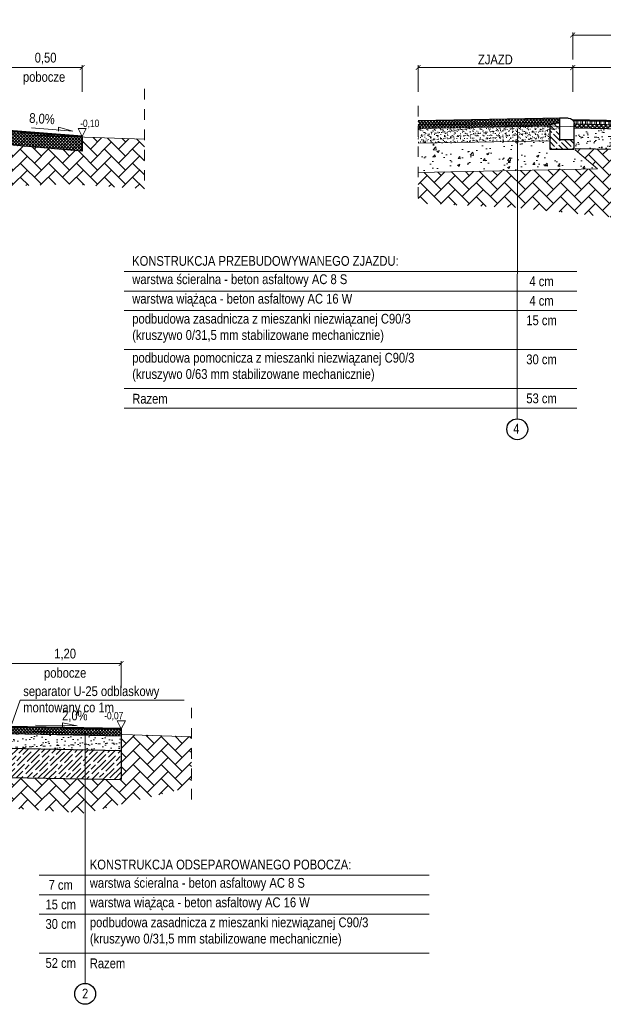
# Model space of a CAD drawing. Extents: x -12 to 1660, y -1442 to 174.
# Tile 3 of 4: x 847 to 853, y -737 to -727. Entities that reach past the tile are written whole.
import ezdxf

# ---------------------------------------------------------------- set-up
doc = ezdxf.new("R2010")
doc.units = 0
doc.header["$LTSCALE"] = 0.3
doc.linetypes.add('ACAD_ISO02W100', pattern=[15, 12, -3])
doc.layers.get('0').update_dxf_attribs({"lineweight": 9})
for name, color, linetype, lineweight in [('0 P opisy', 7, 'Continuous', 20), ('1 elementy prefabrykowane KRESKOWANIE', 150, 'Continuous', 9), ('1 elementy prefabrykowane LINIE', 150, 'Continuous', 25), ('1 krawężnik bet.15 obniżony', 32, 'Continuous', 20), ('D_hatch', 8, 'Continuous', 9), ('D_konstrukcja', 1, 'Continuous', 20), ('D_nawierzchnia', 1, 'Continuous', 30), ('D_szczegół', 1, 'Continuous', 20), ('eTROJKACIKI', 7, 'Continuous', 9), ('istn. teren', 252, 'Continuous', 18), ('PP_teren', 252, 'Continuous', 15), ('proj. cięka', 1, 'Continuous', 25), ('proj.gruba', 1, 'Continuous', 50), ('WYMIARY', 7, 'Continuous', 9)]:
    doc.layers.add(name, color=color, linetype=linetype, lineweight=lineweight)
doc.layers.add('MX SZCZEGÓŁY WYMIAROWANIW', color=7, linetype='Continuous')
doc.styles.get("Standard").update_dxf_attribs({"font": 'arial.ttf'})
doc.styles.add('TECHNICZNY', font='txt')
doc.dimstyles.new('ISO-25', dxfattribs={"dimscale": 0.05, "dimtxt": 2, "dimasz": 1, "dimexe": 0.5, "dimexo": 2, "dimtad": 1, "dimzin": 1, "dimtxsty": 'TECHNICZNY', "dimblk": 'ARCHTICK', "dimcen": 2.5, "dimclrd": 256, "dimclre": 256, "dimadec": 0, "dimazin": 0, "dimtfac": 1, "dimtmove": 0, "dimatfit": 3, "dimfxl": 5, "dimfxlon": 1, "dimlwd": -1, "dimlwe": -1, "dimarcsym": 0})
doc.dimstyles.new('Wysokości (- minus)', dxfattribs={"dimscale": 0.05, "dimtxt": 1.5, "dimasz": 1, "dimexe": 0.5, "dimexo": 6, "dimgap": 0.25, "dimtad": 1, "dimtih": 1, "dimtoh": 1, "dimzin": 1, "dimtxsty": 'TECHNICZNY', "dimblk": 'OBLIQUE', "dimcen": 2.5, "dimse1": 1, "dimse2": 1, "dimsd1": 1, "dimsd2": 1, "dimadec": 0, "dimazin": 0, "dimtfac": 1, "dimtmove": 2, "dimatfit": 3, "dimldrblk": 'NONE', "dimfxl": 0.5, "dimarcsym": 0})

# ---------------------------------------------------------------- blocks, each defined once
blk = doc.blocks.new('_ArchTick')
at = {"color": 0, "linetype": 'ByBlock', "const_width": 0.15}
blk.add_lwpolyline([(-0.5, -0.5), (0.5, 0.5)], dxfattribs=at)
blk = doc.blocks.new('*D480')
at = {"layer": 'Defpoints', "color": 0}
for p in [(848.339, -733.321), (847.189, -733.934), (848.339, -734.394)]:
    blk.add_point(p, dxfattribs=at)
at = {"layer": 'WYMIARY'}
for p, q in [((847.189, -733.571), (847.189, -733.296)), ((847.189, -733.321), (848.339, -733.321)), ((848.339, -733.571), (848.339, -733.296))]:
    blk.add_line(p, q, dxfattribs=at)
at = {"layer": 'WYMIARY', "xscale": 0.05, "yscale": 0.05, "zscale": 0.05}
for p, rotation in [((847.189, -733.321), 180.0001729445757), ((848.339, -733.321), 0.0001729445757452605)]:
    blk.add_blockref('_ArchTick', p, dxfattribs=dict(at, rotation=rotation))
at = {"layer": 'WYMIARY', "color": 0, "insert": (847.764, -733.229), "char_height": 0.1, "attachment_point": 5, "rotation": 0.0002, "style": 'TECHNICZNY'}
blk.add_mtext('1,20', dxfattribs=at)
blk = doc.blocks.new('*D484')
at = {"layer": 'Defpoints', "color": 0}
for p in [(844.439, -733.914), (848.339, -733.992), (848.451, -733.992)]:
    blk.add_point(p, dxfattribs=at)
at = {"layer": 'WYMIARY', "color": 0, "insert": (848.262, -733.863), "char_height": 0.075, "attachment_point": 5, "style": 'TECHNICZNY'}
blk.add_mtext('-0,07', dxfattribs=at)
blk = doc.blocks.new('_None')
blk = doc.blocks.new('_Oblique')
at = {"color": 0, "lineweight": -2}
blk.add_line((-0.5, -0.5), (0.5, 0.5), dxfattribs=at)
blk = doc.blocks.new('*D491')
at = {"layer": 'Defpoints', "color": 0}
for p in [(847.939, -727.212), (847.189, -727.825), (847.939, -728.071)]:
    blk.add_point(p, dxfattribs=at)
at = {"layer": 'WYMIARY'}
for p, q in [((847.189, -727.462), (847.189, -727.187)), ((847.189, -727.212), (847.939, -727.212)), ((847.939, -727.462), (847.939, -727.187))]:
    blk.add_line(p, q, dxfattribs=at)
at = {"layer": 'WYMIARY', "xscale": 0.05, "yscale": 0.05, "zscale": 0.05}
for p, rotation in [((847.189, -727.212), 180.0001729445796), ((847.939, -727.212), 0.0001729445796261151)]:
    blk.add_blockref('_ArchTick', p, dxfattribs=dict(at, rotation=rotation))
at = {"layer": 'WYMIARY', "color": 0, "insert": (847.564, -727.12), "char_height": 0.1, "attachment_point": 5, "rotation": 0.0002, "style": 'TECHNICZNY'}
blk.add_mtext('0,50', dxfattribs=at)
blk = doc.blocks.new('*D495')
at = {"layer": 'Defpoints', "color": 0}
for p in [(844.439, -727.805), (847.828, -727.92), (847.939, -727.92)]:
    blk.add_point(p, dxfattribs=at)
at = {"layer": 'eTROJKACIKI', "color": 0, "insert": (848.016, -727.791), "char_height": 0.075, "attachment_point": 5, "style": 'TECHNICZNY'}
blk.add_mtext('-0,10', dxfattribs=at)
blk = doc.blocks.new('*U485')
at = {"layer": 'WYMIARY', "linetype": 'Continuous'}
for p, q in [((-0.215, 0.032), (-0.069, 0.071)), ((0.209, 0.066), (-0.215, 0.032)), ((-0.069, 0.071), (-0.067, 0.03))]:
    blk.add_line(p, q, dxfattribs=at)
at = {"linetype": 'Continuous', "style": 'TECHNICZNY'}
blk.add_attdef('2,0%', (-0.066, 0.099), '', height=0.1, rotation=3.4279, dxfattribs=at)
blk = doc.blocks.new('*U22')
at = {"layer": 'WYMIARY', "linetype": 'Continuous'}
for p, q in [((-0.213, 0.045), (-0.065, 0.075)), ((0.213, 0.053), (-0.213, 0.045)), ((-0.065, 0.075), (-0.065, 0.034))]:
    blk.add_line(p, q, dxfattribs=at)
at = {"linetype": 'Continuous', "style": 'TECHNICZNY'}
blk.add_attdef('2,0%', (-0.06, 0.103), '', height=0.1, rotation=359.9998, dxfattribs=at)
blk = doc.blocks.new('*D496')
at = {"layer": 'Defpoints', "color": 0}
for p in [(852.964, -727.212), (855.714, -727.81), (852.964, -727.86)]:
    blk.add_point(p, dxfattribs=at)
at = {"layer": 'WYMIARY'}
for p, q in [((852.964, -727.462), (852.964, -727.187)), ((855.714, -727.212), (852.964, -727.212)), ((855.714, -727.462), (855.714, -727.187))]:
    blk.add_line(p, q, dxfattribs=at)
at = {"layer": 'WYMIARY', "xscale": 0.05, "yscale": 0.05, "zscale": 0.05, "rotation": 180}
blk.add_blockref('_ArchTick', (852.964, -727.212), dxfattribs=at)
at = {"layer": 'WYMIARY', "xscale": 0.05, "yscale": 0.05, "zscale": 0.05}
blk.add_blockref('_ArchTick', (855.714, -727.212), dxfattribs=at)
at = {"layer": 'WYMIARY', "color": 0, "insert": (854.339, -727.12), "char_height": 0.1, "attachment_point": 5, "style": 'TECHNICZNY'}
blk.add_mtext('2,25', dxfattribs=at)
blk = doc.blocks.new('*D499')
at = {"layer": 'Defpoints', "color": 0}
for p in [(858.464, -726.879), (852.964, -727.86), (858.464, -727.86)]:
    blk.add_point(p, dxfattribs=at)
at = {"layer": 'WYMIARY'}
for p, q in [((852.964, -727.129), (852.964, -726.854)), ((852.964, -726.879), (858.464, -726.879)), ((858.464, -727.129), (858.464, -726.854))]:
    blk.add_line(p, q, dxfattribs=at)
at = {"layer": 'WYMIARY', "xscale": 0.05, "yscale": 0.05, "zscale": 0.05, "rotation": 180}
blk.add_blockref('_ArchTick', (852.964, -726.879), dxfattribs=at)
at = {"layer": 'WYMIARY', "xscale": 0.05, "yscale": 0.05, "zscale": 0.05}
blk.add_blockref('_ArchTick', (858.464, -726.879), dxfattribs=at)
at = {"layer": 'WYMIARY', "color": 0, "insert": (855.714, -726.787), "char_height": 0.1, "attachment_point": 5, "style": 'TECHNICZNY'}
blk.add_mtext('4,50', dxfattribs=at)
blk = doc.blocks.new('*D503')
at = {"layer": 'Defpoints', "color": 0}
for p in [(852.964, -727.212), (851.381, -727.8), (852.964, -728.111)]:
    blk.add_point(p, dxfattribs=at)
at = {"layer": 'WYMIARY'}
for p, q in [((851.381, -727.462), (851.381, -727.187)), ((851.381, -727.212), (852.964, -727.212)), ((852.964, -727.462), (852.964, -727.187))]:
    blk.add_line(p, q, dxfattribs=at)
at = {"layer": 'WYMIARY', "xscale": 0.05, "yscale": 0.05, "zscale": 0.05, "rotation": 180}
blk.add_blockref('_ArchTick', (851.381, -727.212), dxfattribs=at)
at = {"layer": 'WYMIARY', "xscale": 0.05, "yscale": 0.05, "zscale": 0.05}
blk.add_blockref('_ArchTick', (852.964, -727.212), dxfattribs=at)
at = {"layer": 'WYMIARY', "color": 0, "insert": (852.172, -727.13), "char_height": 0.1, "attachment_point": 5, "style": 'TECHNICZNY'}
blk.add_mtext('ZJAZD', dxfattribs=at)
blk = doc.blocks.new('krawężnik najazdowy')
at = {"layer": '1 elementy prefabrykowane KRESKOWANIE'}
h = blk.add_hatch(dxfattribs=at)
h.set_pattern_fill('ACAD_ISO02W100', color=150, scale=0.008, angle=45, style=0)
h.set_pattern_definition([(135, (-0.13, 0.04988), (-0.0282843, -0.0282843), [0.096, -0.024])])
h.paths.add_polyline_path([(0.32, -0.15), (0.32, 0.1), (0.07, 0.1), (0.05, 0), (0.22, 0), (0.22, -0.15)])
at = {"layer": '1 elementy prefabrykowane LINIE', "color": 150}
for p, q in [((0, -0.09), (0, 0)), ((0, 0), (0.22, 0)), ((0.05, 0), (0.07, 0.1)), ((0.07, 0.1), (0.32, 0.1)), ((0.32, 0.1), (0.32, -0.15)), ((0.22, -0.15), (0.06, -0.15)), ((0.32, -0.15), (0.22, -0.15))]:
    blk.add_line(p, q, dxfattribs=at)
blk.add_lwpolyline([(0.22, 0), (0.22, -0.15)], dxfattribs=at)
blk.add_arc((0.06, -0.09), 0.06, 180, 270, dxfattribs=at)

msp = doc.modelspace()

# ---------------------------------------------------------------- hatches: boundary and pattern name
at = {"layer": 'D_hatch'}
h = msp.add_hatch(dxfattribs=at)
h.set_pattern_fill('ANSI37', color=256, scale=0.007, style=0)
h.set_pattern_definition([(45, (851.385404, -727.829019), (-0.01571545, 0.01571545), []), (135, (851.385404, -727.829019), (-0.01571545, -0.01571545), [])])
h.paths.add_polyline_path([(852.829, -727.73), (852.829, -727.77), (851.381, -727.798), (851.381, -727.758)])
h = msp.add_hatch(dxfattribs=at)
h.set_pattern_fill('ANSI37', color=256, scale=0.007, style=0)
h.set_pattern_definition([(45, (851.385404, -727.869027), (-0.01571545, 0.01571545), []), (135, (851.385404, -727.869027), (-0.01571545, -0.01571545), [])])
h.paths.add_polyline_path([(852.829, -727.77), (852.829, -727.78), (852.731, -727.8), (852.729, -727.8), (852.729, -727.812), (851.381, -727.838), (851.381, -727.798)])
h = msp.add_hatch(dxfattribs=at)
h.set_pattern_fill('AR-SAND', color=256, scale=0.001, angle=0.5726, style=0)
h.set_pattern_definition([(38.0726, (851.385404, -727.97605), (-0.002089, 0.0489229), [0, -0.038608, 0, -0.04318, 0, -0.041275]), (8.0726, (851.385404, -727.97605), (0.0442337, 0.0721282), [0, -0.020828, 0, -0.034798, 0, -0.013335]), (328.0726, (851.354163, -727.97636), (0.0790939, 0.0009342), [0, -0.0127, 0, -0.04572, 0, -0.05969]), (318.0726, (851.35416, -727.97636), (0.076129, 0.023055), [0, -0.00635, 0, -0.029972, 0, -0.03429])])
h.paths.add_polyline_path([(852.839, -727.81), (852.839, -727.84), (852.739, -727.859), (852.738, -727.962), (851.381, -727.988), (851.381, -727.838)])
h = msp.add_hatch(dxfattribs=at)
h.set_pattern_fill('ANSI32', color=256, scale=0.005, angle=45, style=0)
h.set_pattern_definition([(90, (23.1819, -7.454863), (-0.047625, 0), []), (90, (23.197774, -7.43899), (-0.047625, 0), [])])
h.paths.add_polyline_path([(855.715, -727.845), (855.714, -727.805), (852.964, -727.75), (852.964, -727.75), (852.979, -727.79)])
h = msp.add_hatch(dxfattribs=at)
h.set_pattern_fill('ANSI37', color=256, scale=0.01, style=0)
h.set_pattern_definition([(45, (852.651512, -727.968398), (-0.02245064, 0.02245064), []), (135, (852.651512, -727.968398), (-0.02245064, -0.02245064), [])])
h.paths.add_polyline_path([(855.714, -727.885), (858.464, -727.94), (858.464, -727.9), (855.714, -727.845), (852.979, -727.79), (852.979, -727.83)])
h = msp.add_hatch(dxfattribs=at)
h.set_pattern_fill('AR-SAND', color=256, scale=0.002, angle=45, style=0)
h.set_pattern_definition([(82.5, (-107.396075, 11.25923), (-0.07147627, 0.066950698), [0, -0.077216, 0, -0.08636, 0, -0.08255]), (52.5, (-107.39608, 11.25923), (-0.037802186, 0.16494657), [0, -0.041656, 0, -0.069596, 0, -0.02667]), (12.5, (-107.44026, 11.21505), (0.111659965, 0.1120664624), [0, -0.0254, 0, -0.09144, 0, -0.11938]), (2.5, (-107.44026, 11.21505), (0.076456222, 0.139510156), [0, -0.0127, 0, -0.059944, 0, -0.06858])])
h.paths.add_polyline_path([(855.714, -727.885), (852.993, -727.831), (852.989, -728.042), (855.714, -728.085)])
h = msp.add_hatch(dxfattribs=at)
h.set_pattern_fill('AR-HBONE', color=256, scale=0.001, style=0)
h.paths.add_polyline_path([(844.439, -727.885), (847.189, -727.94), (847.19, -728.006), (847.939, -728.071), (847.939, -727.926), (848.576, -727.947), (848.576, -728.456), (847.796, -728.407), (846.546, -728.451), (845.179, -728.354), (844.439, -728.48)])
h = msp.add_hatch(dxfattribs=at)
h.set_pattern_fill('ANSI37', color=256, scale=0.007, style=0)
h.set_pattern_definition([(45, (11.907282, -7.454863), (-0.0157154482, 0.0157154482), []), (135, (11.907282, -7.454863), (-0.0157154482, -0.0157154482), [])])
h.paths.add_polyline_path([(847.189, -727.94), (847.189, -727.86), (847.939, -727.92), (847.939, -728.071), (847.19, -728.006)])
h = msp.add_hatch(dxfattribs=at)
h.set_pattern_fill('AR-CONC', color=256, scale=0.0014, angle=0.5726, style=0)
h.set_pattern_definition([(50.573, (851.5354, -728.12608), (0.25527, -0.019765), [0.02667, -0.29337]), (355.573, (851.5354, -728.12608), (-0.05201, 0.266973), [0.021336, -0.234696]), (101.024, (851.55668, -728.12773), (0.20326, 0.247207), [0.022666, -0.249326]), (46.757, (851.5347, -728.05496), (0.38008, -0.055064), [0.040005, -0.440055]), (97.208, (851.56637, -728.05955), (0.32889, 0.3497), [0.034, -0.37399]), (351.757, (851.5347, -728.05496), (0.32889, 0.3497), [0.032004, -0.352044]), (21.573, (851.57043, -728.07239), (0.21368, -0.141043), [0.02667, -0.29337]), (326.573, (851.57043, -728.07239), (0.08394, 0.258715), [0.021336, -0.234696]), (72.024, (851.58824, -728.08414), (0.297622, 0.117672), [0.022666, -0.249326]), (38.0726, (851.5354, -728.12608), (0.003141, 0.1184144), [0, -0.231851, 0, -0.238252, 0, -0.235585]), (8.073, (851.5354, -728.12608), (0.092141, 0.141181), [0, -0.135839, 0, -0.226517, 0, -0.089789]), (328.0726, (851.45611, -728.12687), (0.1898975, -0.006123), [0, -0.0889, 0, -0.277368, 0, -0.368046]), (318.073, (851.42055, -728.12723), (0.207015, 0.037668), [0, -0.11557, 0, -0.184201, 0, -0.261366])])
h.paths.add_polyline_path([(852.738, -727.962), (852.739, -728.13), (852.989, -728.13), (853.217, -728.252), (851.381, -728.288), (851.381, -727.988)])
h = msp.add_hatch(dxfattribs=at)
h.set_pattern_fill('AR-HBONE', color=256, scale=0.001, style=0)
h.set_pattern_definition([(45, (11.28115, -0.20017), (0, 0.143684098), [0.3048, -0.1016]), (135, (11.35299, -0.12833), (1e-17, 0.143684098), [0.3048, -0.1016])])
h.paths.add_polyline_path([(855.72, -728.085), (852.989, -728.042), (852.989, -728.055), (853.217, -728.252), (852.741, -728.262), (852.588, -728.264), (852.359, -728.269), (852.195, -728.272), (851.381, -728.288), (851.381, -728.604), (852.39, -728.649), (853.453, -728.755), (854.426, -728.724), (855.72, -728.68)])
h = msp.add_hatch(dxfattribs=at)
h.set_pattern_fill('ANSI37', color=256, scale=0.007, style=0)
h.set_pattern_definition([(45, (11.907282, -13.563652), (-0.0157154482, 0.0157154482), []), (135, (11.907282, -13.563652), (-0.0157154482, -0.0157154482), [])])
h.paths.add_polyline_path([(847.189, -733.969), (847.189, -734.039), (848.339, -734.062), (848.339, -733.991)])
h = msp.add_hatch(dxfattribs=at)
h.set_pattern_fill('AR-HBONE', color=256, scale=0.001, style=0)
h.set_pattern_definition([(45, (0.00654, -6.30896), (0, 0.143684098), [0.3048, -0.1016]), (135, (0.07838, -6.23712), (1e-17, 0.143684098), [0.3048, -0.1016])])
h.paths.add_polyline_path([(844.446, -734.194), (847.196, -734.249), (847.189, -734.489), (848.339, -734.512), (848.339, -734.048), (849.058, -734.072), (849.058, -734.585), (847.97, -734.856), (846.553, -734.76), (845.185, -734.663), (844.446, -734.789)])
h = msp.add_hatch(dxfattribs=at)
h.set_pattern_fill('AR-SAND', color=256, scale=0.002, angle=45, style=0)
h.set_pattern_definition([(82.5, (11.90728, -13.49465), (-0.07147627, 0.066950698), [0, -0.077216, 0, -0.08636, 0, -0.08255]), (52.5, (11.90728, -13.49465), (-0.037802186, 0.16494657), [0, -0.041656, 0, -0.069596, 0, -0.02667]), (12.5, (11.8631, -13.53883), (0.111659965, 0.1120664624), [0, -0.0254, 0, -0.09144, 0, -0.11938]), (2.5, (11.8631, -13.53883), (0.076456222, 0.139510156), [0, -0.0127, 0, -0.059944, 0, -0.06858])])
h.paths.add_polyline_path([(848.339, -734.062), (847.189, -734.039), (847.189, -734.189), (848.339, -734.212)])
h = msp.add_hatch(dxfattribs=at)
h.set_pattern_fill('GOST_WOOD', color=256, scale=0.02, angle=135, style=0)
h.set_pattern_definition([(225, (594.81004, -127.2743), (-0.084852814, 0.084852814), [0.2, -0.04]), (225, (594.81004, -127.21773), (-0.084852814, 0.084852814), [0.12, -0.03, 0.06, -0.03]), (225, (594.82418, -127.14702), (-0.084852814, 0.084852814), [0.2, -0.04])])
h.paths.add_polyline_path([(847.189, -734.489), (848.339, -734.512), (848.339, -734.212), (847.189, -734.19)])

# ---------------------------------------------------------------- linework, layer by layer
at = {"layer": '0 P opisy', "color": 0, "ltscale": 0.015}
for p, q in [((852.397, -727.843), (852.396, -730.813)), ((848.368, -729.304), (853.007, -729.304)), ((848.368, -729.504), (853.007, -729.504)), ((848.368, -729.704), (853.007, -729.704)), ((848.368, -730.104), (852.781, -730.104)), ((848.368, -730.104), (853.007, -730.104)), ((848.368, -730.504), (853.007, -730.504)), ((848.368, -730.704), (853.007, -730.704)), ((847.97, -734.031), (847.969, -736.601)), ((847.499, -735.492), (851.494, -735.492)), ((847.499, -735.692), (851.494, -735.692)), ((847.499, -735.892), (851.494, -735.892)), ((847.499, -736.292), (851.494, -736.292)), ((847.499, -736.292), (851.494, -736.292))]:
    msp.add_line(p, q, dxfattribs=at)
at = {"layer": 'D_konstrukcja'}
for p, q in [((851.381, -727.798), (852.829, -727.77)), ((851.381, -727.838), (852.729, -727.812)), ((851.381, -727.988), (852.738, -727.962)), ((853.217, -728.252), (852.989, -728.055)), ((851.381, -728.288), (853.217, -728.252))]:
    msp.add_line(p, q, dxfattribs=at)
at = {"layer": 'D_nawierzchnia'}
msp.add_line((852.839, -727.73), (851.381, -727.758), dxfattribs=at)
at = {"layer": 'D_szczegół', "color": 252}
msp.add_lwpolyline([(847.219, -733.939), (847.303, -733.698), (848.982, -733.698)], dxfattribs=at)
at = {"layer": 'istn. teren', "linetype": 'ACAD_ISO02W100', "ltscale": 0.03}
for p, q in [((848.576, -727.431), (848.576, -728.456)), ((851.381, -727.605), (851.381, -728.63)), ((849.058, -733.775), (849.058, -734.8))]:
    msp.add_line(p, q, dxfattribs=at)
at = {"layer": 'MX SZCZEGÓŁY WYMIAROWANIW'}
for centre in [(852.396, -730.92), (847.969, -736.708)]:
    msp.add_circle(centre, 0.107, dxfattribs=at)
at = {"layer": 'PP_teren'}
for points in [[(848.576, -727.947), (847.038, -727.895), (844.439, -727.814), (841.839, -727.82), (840.837, -727.906), (840.106, -727.88)], [(860.333, -727.963), (858.312, -727.895), (855.714, -727.814), (853.114, -727.82), (852.112, -727.8), (851.381, -727.8)], [(849.058, -734.072), (847.038, -734.004), (844.439, -733.923), (841.839, -733.928), (840.837, -733.909), (840.106, -733.909)]]:
    msp.add_lwpolyline(points, dxfattribs=at)
at = {"layer": 'proj. cięka'}
for p, q in [((852.964, -727.75), (852.964, -727.75)), ((847.939, -727.92), (847.939, -728.071)), ((847.939, -728.071), (847.19, -728.006)), ((848.339, -733.992), (848.339, -734.512))]:
    msp.add_line(p, q, dxfattribs=at)
for points in [[(852.974, -727.79), (855.714, -727.845), (858.464, -727.9)], [(852.979, -727.83), (855.714, -727.885), (858.464, -727.94)], [(852.989, -728.042), (855.714, -728.085), (858.464, -728.14)], [(847.189, -734.039), (848.339, -734.062)], [(847.189, -734.189), (848.339, -734.212)], [(847.189, -734.489), (848.339, -734.512)]]:
    msp.add_lwpolyline(points, dxfattribs=at)
at = {"layer": 'proj.gruba'}
msp.add_line((847.939, -727.92), (847.189, -727.86), dxfattribs=at)
for points in [[(852.964, -727.75), (855.714, -727.805), (858.464, -727.86)], [(847.189, -733.969), (848.339, -733.992)]]:
    msp.add_lwpolyline(points, dxfattribs=at)
at = {"layer": 'WYMIARY'}
for points in [[(847.939, -727.92), (847.981, -727.837), (847.939, -727.837), (847.897, -727.837)], [(848.339, -733.992), (848.297, -733.909), (848.339, -733.909), (848.381, -733.909)]]:
    msp.add_lwpolyline(points, close=True, dxfattribs=at)

# ---------------------------------------------------------------- block references
at = {"layer": '1 krawężnik bet.15 obniżony', "xscale": -1, "rotation": 89.99999999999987}
msp.add_blockref('krawężnik najazdowy', (852.829, -727.73), dxfattribs=at)
at = {"layer": 'WYMIARY', "linetype": 'Continuous'}
ref = msp.add_blockref('*U485', (847.628, -727.895), dxfattribs=dict(at, xscale=-1))
ref.add_attrib('2,0%', '8,0%', (847.394, -727.778), dxfattribs={"layer": '0', "linetype": 'Continuous', "height": 0.1, "rotation": 356.5721, "style": 'TECHNICZNY'})
ref = msp.add_blockref('*U22', (847.673, -734.006), dxfattribs=dict(at, xscale=-1, rotation=0.0001729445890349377))
ref.add_attrib('2,0%', '2,0%', (847.733, -733.904), dxfattribs={"layer": '0', "linetype": 'Continuous', "height": 0.1, "rotation": 0.0004, "style": 'TECHNICZNY'})

# ---------------------------------------------------------------- texts
at = {"layer": '0 P opisy', "color": 0, "ltscale": 0.015, "char_height": 0.1, "rotation": 360, "style": 'TECHNICZNY'}
for s, insert, width, attachment_point in [('KONSTRUKCJA PRZEBUDOWYWANEGO ZJAZDU: ', (848.451, -729.195), 4.80363, 4), ('warstwa ścieralna - beton asfaltowy AC 8 S', (848.452, -729.332), 4.36065, 1), ('\\pxqc;4 cm', (852.395, -729.404), 0.5, 4), ('warstwa wiążąca - beton asfaltowy AC 16 W', (848.452, -729.532), 4.36065, 1), ('\\pxqc;4 cm', (852.395, -729.604), 0.5, 4), ('podbudowa zasadnicza z mieszanki niezwiązanej C90/3^J(kruszywo 0/31,5 mm stabilizowane mechanicznie)', (848.452, -729.737), 4.8337, 1), ('\\pxqc;15 cm', (852.395, -729.804), 0.5, 4), ('podbudowa pomocnicza z mieszanki niezwiązanej C90/3^J(kruszywo 0/63 mm stabilizowane mechanicznie)', (848.452, -730.137), 5.00982, 1), ('\\pxqc;30 cm', (852.395, -730.204), 0.5, 4), ('Razem', (848.452, -730.557), 4.36065, 1), ('\\pxqc;53 cm', (852.395, -730.604), 0.5, 4), ('KONSTRUKCJA ODSEPAROWANEGO POBOCZA: ', (848.017, -735.383), 4.80363, 4), ('warstwa ścieralna - beton asfaltowy AC 8 S', (848.017, -735.52), 4.36065, 1), ('\\pxqc;7 cm', (847.469, -735.592), 0.5, 4), ('warstwa wiążąca - beton asfaltowy AC 16 W', (848.017, -735.72), 4.36065, 1), ('\\pxqc;15 cm', (847.469, -735.792), 0.5, 4), ('podbudowa zasadnicza z mieszanki niezwiązanej C90/3^J(kruszywo 0/31,5 mm stabilizowane mechanicznie)', (848.018, -735.925), 4.8337, 1), ('\\pxqc;30 cm', (847.469, -735.992), 0.5, 4), ('\\pxqc;52 cm', (847.469, -736.392), 0.5, 4), ('Razem', (848.017, -736.345), 4.36065, 1), ('\\pxqc;{\\fDIN Pro Bold|b0|i0|c238|p34;2}', (847.883, -736.704), 0.17134, 4)]:
    msp.add_mtext(s, dxfattribs=dict(at, insert=insert, width=width, attachment_point=attachment_point))
at = {"layer": 'D_szczegół', "color": 252, "insert": (847.335, -733.555), "char_height": 0.1, "width": 1.73355, "attachment_point": 1, "style": 'TECHNICZNY'}
msp.add_mtext('separator U-25 odblaskowy montowany co 1m', dxfattribs=at)
at = {"layer": 'MX SZCZEGÓŁY WYMIAROWANIW', "insert": (852.419, -730.864), "char_height": 0.1, "width": 80.61111, "attachment_point": 3}
msp.add_mtext('{\\fTechnicznaPomoc|b0|i0|c238|p2;4}', dxfattribs=at)
at = {"layer": 'WYMIARY', "char_height": 0.1, "width": 0.52989, "attachment_point": 1, "style": 'TECHNICZNY'}
for insert in [(847.332, -727.258), (847.548, -733.367)]:
    msp.add_mtext('pobocze', dxfattribs=dict(at, insert=insert))

# ---------------------------------------------------------------- dimensions: what is measured, and where the dimension line sits
at = {"layer": 'eTROJKACIKI'}
dim = msp.add_linear_dim(base=(847.828, -727.92), p1=(844.439, -727.805), p2=(847.939, -727.92), angle=89.9998, text='-0,10', dimstyle='Wysokości (- minus)', override={"dimpost": '-<>', "dimtxsty": 'TECHNICZNY'}, dxfattribs=at)
dim.commit()
dim.dimension.update_dxf_attribs({"geometry": '*D495', "text_midpoint": (848.016, -727.791), "dimtype": 160})
at = {"layer": 'WYMIARY'}
dim = msp.add_linear_dim(base=(858.464, -726.879), p1=(852.964, -727.86), p2=(858.464, -727.86), text='4,50', dimstyle='ISO-25', override={"dimtxsty": 'TECHNICZNY', "dimblk": 'ArchTick', "dimtmove": 1}, dxfattribs=at)
dim.commit()
dim.dimension.update_dxf_attribs({"geometry": '*D499', "text_midpoint": (855.714, -726.787)})
for base, p1, p2, angle, text, override, picture, middle in [((847.939, -727.212), (847.189, -727.825), (847.939, -728.071), 0.0002, '0,50', {"dimtxsty": 'TECHNICZNY', "dimtmove": 1}, '*D491', (847.564, -727.12)), ((852.964, -727.212), (851.381, -727.8), (852.964, -728.111), 180, 'ZJAZD', {"dimtxsty": 'TECHNICZNY', "dimblk": 'ArchTick', "dimtmove": 1}, '*D503', (852.172, -727.13)), ((852.964, -727.212), (855.714, -727.81), (852.964, -727.86), 180, '2,25', {"dimtxsty": 'TECHNICZNY', "dimblk": 'ArchTick', "dimtmove": 1}, '*D496', (854.339, -727.12)), ((848.339, -733.321), (847.189, -733.934), (848.339, -734.394), 0.0002, '1,20', {"dimtxsty": 'TECHNICZNY', "dimblk": 'ArchTick', "dimtmove": 1}, '*D480', (847.764, -733.229))]:
    dim = msp.add_linear_dim(base=base, p1=p1, p2=p2, angle=angle, text=text, dimstyle='ISO-25', override=override, dxfattribs=at)
    dim.commit()
    dim.dimension.update_dxf_attribs({"geometry": picture, "text_midpoint": middle})
at = {"layer": 'WYMIARY', "linetype": 'Continuous'}
dim = msp.add_linear_dim(base=(848.451, -733.992), p1=(844.439, -733.914), p2=(848.339, -733.992), angle=90.0002, text='-0,07', dimstyle='Wysokości (- minus)', override={"dimpost": '-<>', "dimtxsty": 'TECHNICZNY'}, dxfattribs=at)
dim.commit()
dim.dimension.update_dxf_attribs({"geometry": '*D484', "text_midpoint": (848.262, -733.863), "dimtype": 160})

doc.saveas('drawing.dxf')
